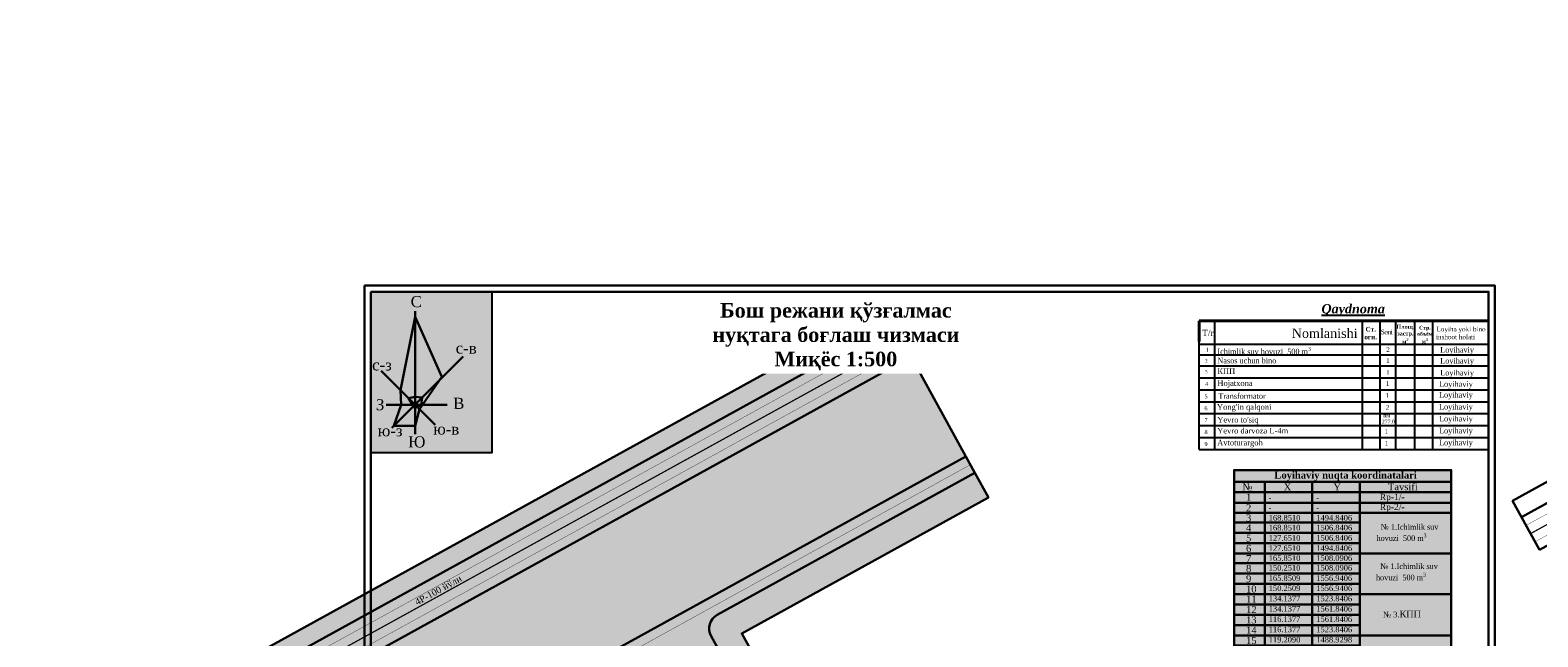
# Model space of a CAD drawing. Extents: x 883 to 364438, y -13 to 4201180.
# Tile 69 of 256: x 362987 to 363471, y 4200986 to 4201180. Entities that reach past the tile are written whole.
import ezdxf

# ---------------------------------------------------------------- set-up
doc = ezdxf.new("R2010")
doc.units = 0
doc.header["$LTSCALE"] = 0.5
doc.header["$MEASUREMENT"] = 0
doc.linetypes.add('STRIH_1', pattern=[3, 2, -1])
doc.layers.add('.', color=7, linetype='Continuous', lineweight=15)
doc.layers.add('A-HATCH-WALL', color=7, linetype='Continuous')
doc.styles.get("Standard").update_dxf_attribs({"font": 'times.ttf'})
doc.styles.add('ValeraTextStyle', font='isocpeur.ttf')
doc.styles.add('СТАНДАРТ', font='times.ttf')

# ---------------------------------------------------------------- blocks, each defined once
blk = doc.blocks.new('A$C95fb799e')
at = {"lineweight": 30}
for points in [[(-1.824935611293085, 4.173972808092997), (-1.824935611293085, 42.09665192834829)], [(-9.006571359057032, 6.068251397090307), (12.99211760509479, 28.06694036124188)], [(-12.29347890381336, 23.71843043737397), (4.387483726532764, 7.037467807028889)], [(-10.75893632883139, 13.249887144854), (8.039093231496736, 13.249887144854)]]:
    blk.add_lwpolyline(points, dxfattribs=at)
at = {"color": 1, "lineweight": 30}
blk.add_lwpolyline([(-8.389146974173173, 6.685675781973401), (-1.824935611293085, 6.685675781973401), (-0.4573285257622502, 11.88228005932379), (6.359928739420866, 21.85886037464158), (-1.824935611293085, 40.35690356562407), (-6.30202677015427, 17.72697830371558), (-6.126808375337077, 13.249887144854)], close=True, dxfattribs=at)
at = {"color": 5, "lineweight": 30}
blk.add_lwpolyline([(-3.819067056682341, 15.244018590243), (-2.649407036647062, 13.249887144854), (-2.278406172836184, 12.61737472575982), (-1.824935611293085, 12.23545270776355), (0.0818999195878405, 13.249887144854), (0.3631596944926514, 15.43798245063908), (-1.824935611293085, 15.70406788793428)], close=True, dxfattribs=at)
at = {"color": 0, "char_height": 3.42144, "width": 3.40737946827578, "attachment_point": 1, "rotation": 359.7332382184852}
for s, insert in [('\\pi0.14978;С', (-3.343915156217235, 46.75027209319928)), ('\\pi-0.96775;с-в', (11.67424325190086, 32.42707686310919)), ('\\pi-0.82479;с-з', (-14.2572829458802, 27.24631819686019)), ('\\pi0.45159;З', (-14.34079281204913, 14.96961602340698)), ('\\pi0.15072;В', (9.762742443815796, 15.40165080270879)), ('\\pi-1.4284;ю-з', (-11.89435555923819, 6.943528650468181)), ('\\pi-1.5714;ю-в', (5.335621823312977, 7.477215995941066)), ('\\pi-0.57063;Ю', (-3.391056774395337, 3.513736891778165))]:
    blk.add_mtext(s, dxfattribs=dict(at, insert=insert))
blk = doc.blocks.new('A$Cc176be7d')
at = {"color": 7, "xscale": 0.3834332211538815, "yscale": 0.3834332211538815, "zscale": 0.3834332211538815}
blk.add_blockref('A$C95fb799e', (-8.406834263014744, -5.899421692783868), dxfattribs=at)
blk = doc.blocks.new('RER')
at = {"layer": '.', "true_color": 0xffffff}
h = blk.add_hatch(color=7, dxfattribs=at)
h.dxf.hatch_style = 1
h.paths.add_polyline_path([(51.72118167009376, 67.74957098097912), (66.03763791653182, 67.74957098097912), (66.03763791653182, 48.70400135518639), (51.72118167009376, 48.70400135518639)])
blk.add_lwpolyline([(51.72118167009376, 67.74957098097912), (66.03763791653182, 67.74957098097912), (66.03763791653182, 48.70400135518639), (51.72118167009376, 48.70400135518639)], close=True)
at = {"color": 5, "lineweight": 30}
blk.add_blockref('A$Cc176be7d', (66.07882857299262, 55.21812127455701), dxfattribs=at)
blk = doc.blocks.new('A$C38bcc154')
at = {"xscale": 0.8250000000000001, "yscale": 0.8250000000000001, "zscale": 0.8250000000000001}
blk.add_blockref('RER', (-54.48105128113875, -55.89339605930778), dxfattribs=at)
blk = doc.blocks.new('teshth')
at = {"layer": 'A-HATCH-WALL', "lineweight": 30, "true_color": 0xffffff}
h = blk.add_hatch(color=7, dxfattribs=at)
h.dxf.hatch_style = 1
h.paths.add_polyline_path([(363320.048967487, 4201278.516000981), (363389.8133023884, 4201278.516000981), (363389.8133023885, 4201195.672238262), (363320.0489674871, 4201195.672238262)])
at = {"color": 18, "lineweight": 30, "true_color": 0x000000}
for points in [[(363320.0489674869, 4201258.327839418), (363320.048967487, 4201278.516000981), (363389.8133023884, 4201278.516000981)], [(363320.0489674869, 4201258.327839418), (363320.048967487, 4201278.516000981), (363389.8133023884, 4201278.516000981)], [(363389.8133023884, 4201278.516000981), (363389.8133023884, 4201238.650818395)], [(363320.048967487, 4201274.728551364), (363389.8133023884, 4201274.728551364)], [(363329.9773086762, 4201274.728551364), (363329.9773086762, 4201195.672238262)], [(363345.1365428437, 4201274.728551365), (363345.1365428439, 4201195.672238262)], [(363360.4168183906, 4201274.728551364), (363360.4168183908, 4201195.672238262)], [(363320.0489674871, 4201271.375028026), (363389.8133023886, 4201271.375028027)], [(363320.048967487, 4201268.000276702), (363389.8133023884, 4201268.000276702)], [(363320.0489674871, 4201264.780681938), (363389.8133023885, 4201264.780681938)], [(363360.4168183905, 4201261.633884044), (363320.048967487, 4201261.633884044)], [(363360.4168183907, 4201258.327839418), (363320.0489674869, 4201258.327839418)], [(363360.4168183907, 4201255.021794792), (363320.048967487, 4201255.021794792)], [(363389.8133023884, 4201251.715750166), (363320.0489674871, 4201251.715750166)], [(363360.4168183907, 4201248.568952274), (363320.0489674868, 4201248.568952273)], [(363360.4168183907, 4201245.262907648), (363320.0489674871, 4201245.262907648)], [(363389.8133023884, 4201238.650818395), (363320.0489674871, 4201238.650818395)], [(363360.4168183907, 4201235.344773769), (363320.0489674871, 4201235.344773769)], [(363360.4168183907, 4201232.038729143), (363320.0489674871, 4201232.038729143)], [(363360.4168183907, 4201228.732684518), (363320.0489674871, 4201228.732684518)], [(363389.8133023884, 4201225.426639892), (363320.0489674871, 4201225.426639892)], [(363360.4168183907, 4201222.120595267), (363320.0489674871, 4201222.120595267)], [(363360.4168183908, 4201218.814550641), (363320.0489674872, 4201218.814550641)], [(363360.4168183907, 4201215.508506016), (363320.0489674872, 4201215.508506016)], [(363360.4168183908, 4201212.20246139), (363320.0489674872, 4201212.20246139)], [(363360.4168183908, 4201208.896416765), (363320.0489674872, 4201208.896416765)], [(363360.4168183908, 4201205.590372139), (363320.0489674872, 4201205.590372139)], [(363389.8133023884, 4201202.284327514), (363320.0489674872, 4201202.284327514)], [(363360.4168183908, 4201198.978282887), (363320.0489674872, 4201198.978282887)], [(363389.8133023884, 4201195.672238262), (363320.0489674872, 4201195.672238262)]]:
    blk.add_lwpolyline(points, dxfattribs=at)
at = {"color": 18, "linetype": 'Continuous', "lineweight": 30, "true_color": 0x000000}
blk.add_lwpolyline([(363320.048967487, 4201238.650818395), (363320.048967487, 4201278.516000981), (363389.8133023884, 4201278.516000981)], dxfattribs=at)
at = {"color": 18, "lineweight": 30, "true_color": 0x000000}
blk.add_lwpolyline([(363320.048967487, 4201278.516000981), (363389.8133023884, 4201278.516000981), (363389.8133023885, 4201195.672238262), (363320.0489674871, 4201195.672238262)], close=True, dxfattribs=at)
at = {"color": 5, "lineweight": 30}
blk.add_lwpolyline([(363360.4168183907, 4201241.956863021), (363320.048967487, 4201241.956863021)], dxfattribs=at)
at = {"color": 18, "lineweight": 30, "true_color": 0x000000, "attachment_point": 1, "style": 'СТАНДАРТ'}
for s, width, gutter_width, insert, char_height in [('{\\fTimes New Roman|b1|i0|c204|p18;Loyihaviy nuqta koordinatalari }', 58.83853888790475, 14.95692454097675, (363333.0140444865, 4201278.025605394), 2.243538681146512), ('№', 58.83853888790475, 14.95692454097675, (363322.7754319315, 4201274.224315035), 2.243538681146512), ('X', 58.83853888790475, 14.95692454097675, (363336.0024106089, 4201274.224315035), 2.243538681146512), ('Y', 58.83853888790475, 14.95692454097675, (363351.9823087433, 4201274.224315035), 2.243538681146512), ('\\PTavsifi', 58.83853888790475, 14.95692454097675, (363369.4776523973, 4201278.01933965), 2.243538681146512), ('  № 1.{\\A1;\\W0.8;\\C0;Ichimlik suv hovuzi  500 m\\H0.7x;\\S3^ ;\\H1.42857x;\\P\\pi10.89733;\\A0;\\P\\pi0;\\fArial|b0|i0|c204|p34;\\P\\fTimes New Roman|b0|i0|c204|p18; \\P  \\P\\pi-5.38449,l7.17932,t7.17932;} ', 21.79465594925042, 11.9655396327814, (363365.8287088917, 4201261.14893815, -0.5389999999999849), 1.79483094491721), ('  № 1.{\\A1;\\W0.8;\\C0;Ichimlik suv hovuzi  500 m\\H0.7x;\\S3^ ;\\H1.42857x;\\P\\pi10.89733;\\A0;\\P\\pi0;\\fArial|b0|i0|c204|p34;\\P\\fTimes New Roman|b0|i0|c204|p18; \\P  \\P\\pi-5.38449,l7.17932,t7.17932;} ', 21.79465594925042, 11.9655396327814, (363365.6494375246, 4201248.517487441, -0.5389999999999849), 1.79483094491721), ('     № 3.{\\A1;\\H1.2x;\\C0;КПП\\P\\A0;\\H0.83333x;\\W0.8;\\P\\fArial|b0|i0|c204|p34;\\P\\fTimes New Roman|b0|i0|c204|p18; \\P  \\P\\pi-5.38449,l7.17932,t7.17932;} ', 32.11968427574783, 11.9655396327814, (363364.5391734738, 4201233.384207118), 1.79483094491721), ("     № 7.{\\A1;\\H1.2x;\\C0;Yevro to'siq\\P\\A0;\\fArial|b0|i0|c204|p34;\\H0.83333x;\\W0.8;\\P\\fTimes New Roman|b0|i0|c204|p18; \\P  \\P\\pi-5.38449,l7.17932,t7.17932;} ", 31.17895538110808, 11.9655396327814, (363361.5386095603, 4201214.567544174, -0.5389999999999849), 1.79483094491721), ('№ 2.{\\A1;\\W0.8;\\C0;Nasos uchun bino\\P\\pi15.58948;\\A0;\\P\\pi0;\\fArial|b0|i0|c204|p34;\\P\\fTimes New Roman|b0|i0|c204|p18; \\P  \\P\\pi-5.38449,l7.17932,t7.17932;} ', 31.17895538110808, 11.9655396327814, (363364.372096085, 4201200.433310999, -0.5389999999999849), 1.79483094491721)]:
    blk.add_mtext_dynamic_manual_height_columns(s, width=width, gutter_width=gutter_width, heights=[0], dxfattribs=dict(at, insert=insert, char_height=char_height))
at = {"color": 6, "lineweight": 30, "char_height": 2.243538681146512, "attachment_point": 1, "style": 'СТАНДАРТ'}
for s, heights, insert in [('2', [0], (363323.9069234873, 4201267.475892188)), ('1', [0], (363323.9069234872, 4201270.945134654)), ('3', [0], (363323.9069234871, 4201264.256297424)), ('4', [0], (363323.9069234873, 4201261.109499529)), ('5', [2.327406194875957], (363323.9069234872, 4201257.803454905)), ('6', [2.327406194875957], (363323.9069234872, 4201254.497410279)), ('8', [0], (363323.9069234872, 4201248.044567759)), ('7', [0], (363323.9069234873, 4201251.191365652)), ('9', [2.327406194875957], (363323.9069234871, 4201244.738523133)), ('10', [2.327406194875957], (363323.9069234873, 4201241.432478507)), ('11', [2.327406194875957], (363323.9069234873, 4201238.126433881)), ('12', [2.327406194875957], (363323.9069234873, 4201234.820389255)), ('13', [2.327406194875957], (363323.9069234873, 4201231.51434463)), ('14', [2.327406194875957], (363323.9069234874, 4201228.208300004)), ('15', [2.327406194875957], (363323.9069234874, 4201224.902255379)), ('16', [2.327406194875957], (363323.9069234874, 4201221.596210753)), ('17', [2.327406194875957], (363323.9069234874, 4201218.290166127)), ('18', [2.327406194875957], (363323.9069234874, 4201214.984121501)), ('19', [2.327406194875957], (363323.9069234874, 4201211.678076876)), ('20', [2.327406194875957], (363323.9069234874, 4201208.37203225)), ('21', [2.327406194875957], (363323.9069234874, 4201205.065987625)), ('22', [2.327406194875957], (363323.9069234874, 4201201.759942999)), ('23', [2.327406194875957], (363323.9069234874, 4201198.453898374))]:
    blk.add_mtext_dynamic_manual_height_columns(s, width=58.83853888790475, gutter_width=14.95692454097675, heights=heights, dxfattribs=dict(at, insert=insert))
at = {"color": 5, "lineweight": 30, "char_height": 1.79483094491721, "attachment_point": 1, "style": 'СТАНДАРТ'}
for s, insert in [('-', (363331.1658458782, 4201270.549423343)), ('-', (363346.4461214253, 4201270.549423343)), ('-', (363331.1658458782, 4201267.329828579)), ('-', (363346.4461214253, 4201267.329828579)), ('165.8510', (363331.1999181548, 4201251.161875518)), ('150.2510', (363331.1999181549, 4201248.015077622)), ('1508.0906', (363346.480193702, 4201251.161875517)), ('1508.0906', (363346.480193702, 4201248.015077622)), ('165.8509', (363331.1999181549, 4201244.709032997)), ('1556.9406', (363346.4801937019, 4201244.709032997)), ('\\pt12.56382;150.2509', (363331.1999181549, 4201241.467711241)), ('1556.9406', (363346.480193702, 4201241.467711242)), ('\\pt12.56382;119.2090', (363331.199918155, 4201224.937488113)), ('1488.9298', (363346.480193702, 4201224.937488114)), ('\\pt12.56382;119.2089', (363331.199918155, 4201221.631443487)), ('1494.9298', (363346.480193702, 4201221.631443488)), ('\\pt12.56382;122.4595', (363331.1999181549, 4201218.325398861)), ('\\pt12.56382;132.6915', (363331.1999181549, 4201215.019354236)), ('1518.8357', (363346.480193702, 4201218.325398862)), ('1518.8357', (363346.480193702, 4201215.019354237)), ('\\pt12.56382;178.4510', (363331.1999181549, 4201211.71330961)), ('1563.0306', (363346.480193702, 4201211.713309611)), ('\\pt12.56382;172.4893', (363331.199918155, 4201208.407264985)), ('\\pt12.56382;179.0510', (363331.199918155, 4201205.101220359)), ('1563.1053', (363346.480193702, 4201208.407264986)), ('1567.2663', (363346.480193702, 4201205.10122036))]:
    blk.add_mtext_dynamic_manual_height_columns(s, width=58.83853888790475, gutter_width=14.95692454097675, heights=[0], dxfattribs=dict(at, insert=insert))
at = {"color": 244, "lineweight": 30, "true_color": 0x991b1e, "char_height": 2.019184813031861, "attachment_point": 1, "style": 'СТАНДАРТ'}
for s, insert in [('Rp-1/-', (363366.8885238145, 4201270.892548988)), ('Rp-2/-', (363366.8885238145, 4201267.672954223))]:
    blk.add_mtext_dynamic_manual_height_columns(s, width=52.95468499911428, gutter_width=13.46123208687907, heights=[0], dxfattribs=dict(at, insert=insert))
at = {"color": 1, "lineweight": 30, "char_height": 1.79483094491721, "attachment_point": 1, "style": 'СТАНДАРТ'}
for s, insert in [('168.8510', (363331.1999181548, 4201264.067560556)), ('1494.8406', (363346.4801937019, 4201264.067560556)), ('168.8510', (363331.1999181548, 4201260.920762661)), ('127.6510', (363331.1999181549, 4201257.614718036)), ('1506.8406', (363346.4801937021, 4201260.920762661)), ('1506.8406', (363346.4801937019, 4201257.614718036)), ('\\pt12.56382;127.6510', (363331.1999181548, 4201254.373396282)), ('1494.8406', (363346.4801937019, 4201254.373396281)), ('\\pt12.56382;134.1377', (363331.1999181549, 4201238.161666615)), ('1523.8406', (363346.480193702, 4201238.161666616)), ('\\pt12.56382;134.1377', (363331.1999181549, 4201234.85562199)), ('1561.8406', (363346.480193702, 4201234.855621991)), ('\\pt12.56382;116.1377', (363331.1999181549, 4201231.549577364)), ('\\pt12.56382;116.1377', (363331.1999181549, 4201228.243532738)), ('1561.8406', (363346.480193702, 4201231.549577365)), ('1523.8406', (363346.480193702, 4201228.24353274)), ('\\pt12.56382;115.4263', (363331.1999181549, 4201201.795175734)), ('1562.0333', (363346.480193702, 4201201.795175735)), ('\\pt12.56382;115.6330', (363331.1999181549, 4201198.489131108)), ('1487.4441', (363346.480193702, 4201198.489131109))]:
    blk.add_mtext_dynamic_manual_height_columns(s, width=58.83853888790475, gutter_width=14.95692454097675, heights=[0], dxfattribs=dict(at, insert=insert))

msp = doc.modelspace()

# ---------------------------------------------------------------- hatches: boundary and pattern name
at = {"layer": '.', "linetype": 'Continuous', "lineweight": 30, "true_color": 0xafd9aa}
h = msp.add_hatch(color=9, dxfattribs=at)
h.dxf.hatch_style = 1
edge = h.paths.add_edge_path()
edge.add_line((363185.4322716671, 4200859.589050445), (363241.1117665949, 4200890.277434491))
edge.add_line((363241.1117665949, 4200890.277434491), (363242.1628848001, 4200890.856770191))
edge.add_line((363242.1628848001, 4200890.856770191), (363267.9150579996, 4200844.114895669))
edge.add_line((363267.9150579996, 4200844.114895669), (363269.9113979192, 4200845.214515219))
edge.add_line((363269.9113979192, 4200845.214515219), (363261.1210005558, 4200861.166083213))
edge.add_line((363261.1210005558, 4200861.166083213), (363265.9605272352, 4200863.832991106))
edge.add_line((363265.9605272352, 4200863.832991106), (363228.4077441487, 4200931.978462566))
edge.add_arc((363221.1646951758, 4200926.931283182), 8.828124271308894, 34.86997048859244, 121.2213513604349)
edge.add_line((363216.5886746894, 4200934.480840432), (363213.5188398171, 4200932.789152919))
edge.add_line((363213.5188398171, 4200932.789152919), (363215.328727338, 4200929.504825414))
edge.add_line((363215.328727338, 4200929.504825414), (363206.2201923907, 4200924.485404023))
edge.add_line((363206.2201923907, 4200924.485404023), (363215.1972344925, 4200908.195139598))
edge.add_line((363215.1972344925, 4200908.195139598), (363173.8584989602, 4200885.414688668))
edge.add_line((363173.8584989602, 4200885.414688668), (363164.881456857, 4200901.704953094))
edge.add_line((363164.881456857, 4200901.704953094), (363155.7729219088, 4200896.685531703))
edge.add_line((363155.7729219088, 4200896.685531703), (363153.9630343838, 4200899.969859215))
edge.add_line((363153.9630343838, 4200899.969859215), (363142.3955341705, 4200893.595380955))
edge.add_arc((363146.3338168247, 4200885.694386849), 8.828124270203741, 116.4941470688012, 202.8455280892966)
edge.add_line((363138.1982153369, 4200882.266885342), (363258.399112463, 4200664.143323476))
edge.add_arc((363262.7782158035, 4200666.556506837), 4.999999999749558, 208.8577492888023, 298.8577492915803)
edge.add_line((363265.191399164, 4200662.177403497), (363346.6427213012, 4200707.062613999))
edge.add_arc((363344.2295379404, 4200711.441717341), 5.000000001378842, 298.857749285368, 388.8577492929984)
edge.add_line((363348.6086412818, 4200713.854900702), (363279.1029979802, 4200839.983896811))
edge.add_arc((363276.4755359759, 4200838.535986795), 2.999999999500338, 28.85774927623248, 118.8577493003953)
edge.add_line((363275.0276259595, 4200841.163448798), (363270.8236867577, 4200838.846792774))
edge.add_line((363270.8236867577, 4200838.846792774), (363281.674529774, 4200819.15621987))
edge.add_line((363281.674529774, 4200819.15621987), (363280.6151059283, 4200818.592369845))
edge.add_line((363280.6151059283, 4200818.592369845), (363325.4025409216, 4200737.318476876))
edge.add_line((363325.4025409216, 4200737.318476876), (363338.795708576, 4200713.014453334))
edge.add_line((363338.795708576, 4200713.014453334), (363264.3509517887, 4200671.990336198))
edge.add_line((363264.3509517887, 4200671.990336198), (363206.5563969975, 4200776.867707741))
edge.add_line((363206.5563969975, 4200776.867707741), (363225.3245378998, 4200787.210228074))
edge.add_line((363225.3245378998, 4200787.210228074), (363185.4322716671, 4200859.589050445))
edge = h.paths.add_edge_path()
edge.add_line((363020.4157723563, 4200879.245021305), (363016.0720423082, 4200887.127407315))
edge.add_line((363016.0720423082, 4200887.127407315), (363098.061784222, 4200932.309323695))
edge.add_arc((363100.4749675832, 4200927.930220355), 4.999999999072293, 28.857749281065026, 118.85774930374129, ccw=False)
edge.add_line((363104.8540709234, 4200930.343403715), (363253.1441884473, 4200661.247503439))
edge.add_arc((363248.7650851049, 4200658.834320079), 5.00000000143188, -61.14225069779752, 28.857749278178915, ccw=False)
edge.add_line((363251.1782684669, 4200654.455216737), (363169.1885265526, 4200609.273300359))
edge.add_line((363169.1885265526, 4200609.273300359), (363164.8447965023, 4200617.155686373))
edge.add_line((363164.8447965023, 4200617.155686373), (363243.3312557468, 4200660.407056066))
edge.add_line((363243.3312557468, 4200660.407056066), (363098.9022316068, 4200922.496391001))
edge.add_line((363098.9022316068, 4200922.496391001), (363020.4157723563, 4200879.245021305))
edge = h.paths.add_edge_path()
edge.add_line((363439.0926377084, 4200768.284873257), (363443.4363677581, 4200760.402487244))
edge.add_line((363443.4363677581, 4200760.402487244), (363360.6558517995, 4200714.784800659))
edge.add_arc((363358.242668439, 4200719.163904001), 5.00000000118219, 208.8577492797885, 298.85774928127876, ccw=False)
edge.add_line((363353.8635650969, 4200716.750720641), (363205.5734477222, 4200985.846620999))
edge.add_arc((363209.9525510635, 4200988.259804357), 4.9999999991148, 118.8577492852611, 208.8577492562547, ccw=False)
edge.add_line((363207.5393677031, 4200992.638907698), (363290.3198835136, 4201038.256594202))
edge.add_line((363290.3198835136, 4201038.256594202), (363294.6636135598, 4201030.374208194))
edge.add_line((363294.6636135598, 4201030.374208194), (363215.3863804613, 4200986.6870684))
edge.add_line((363215.3863804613, 4200986.6870684), (363359.8154046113, 4200724.597733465))
edge.add_line((363359.8154046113, 4200724.597733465), (363439.0926377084, 4200768.284873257))
h.paths.add_polyline_path([(362989.7683436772, 4200934.859633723), (362986.8725236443, 4200940.114557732), (363261.1203648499, 4201091.243744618), (363264.0161848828, 4201085.98882061)])
h.paths.add_polyline_path([(363013.1762222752, 4200892.382331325), (362995.5599837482, 4200924.349785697), (363269.8078249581, 4201075.478972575), (363287.4240634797, 4201043.51151821)])
edge = h.paths.add_edge_path()
edge.add_line((363350.3789887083, 4200691.994757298), (363386.5413104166, 4200626.372498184))
edge.add_line((363386.5413104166, 4200626.372498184), (363394.4236964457, 4200630.716228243))
edge.add_line((363394.4236964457, 4200630.716228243), (363356.3308280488, 4200699.841770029))
edge.add_arc((363351.9517247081, 4200697.428586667), 5.000000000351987, 28.85774929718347, 118.8577492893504)
edge.add_line((363349.5385413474, 4200701.807690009), (363172.0843465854, 4200604.01837635))
edge.add_line((363172.0843465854, 4200604.01837635), (363176.4280766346, 4200596.135990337))
edge.add_line((363176.4280766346, 4200596.135990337), (363350.3789887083, 4200691.994757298))
edge = h.paths.add_edge_path()
edge.add_line((363450.6759178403, 4200747.265177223), (363446.3321877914, 4200755.147563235))
edge.add_line((363446.3321877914, 4200755.147563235), (363363.5516718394, 4200709.529876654))
edge.add_arc((363365.9648552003, 4200705.150773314), 4.999999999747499, 118.8577492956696, 208.8577492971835)
edge.add_line((363361.5857518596, 4200702.737589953), (363399.6786202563, 4200633.612048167))
edge.add_line((363399.6786202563, 4200633.612048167), (363407.5610064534, 4200637.955778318))
edge.add_line((363407.5610064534, 4200637.955778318), (363371.3986847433, 4200703.578037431))
edge.add_line((363371.3986847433, 4200703.578037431), (363450.6759178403, 4200747.265177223))
edge = h.paths.add_edge_path(flags=17)
edge.add_arc((363195.9394204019, 4200980.537617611), 4.999999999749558, 28.85774928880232, 118.8577492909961)
edge.add_line((363193.5262370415, 4200984.916720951), (363112.0749148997, 4200940.031510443))
edge.add_arc((363114.4880982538, 4200935.652407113), 4.999999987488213, 118.8577492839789, 208.8577492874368)
edge.add_line((363110.1089949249, 4200933.23922376), (363126.5997966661, 4200903.314052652))
edge.add_line((363126.5997966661, 4200903.314052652), (363126.5997970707, 4200903.314051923))
edge.add_arc((363135.745889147, 4200910.87315022), 11.86553695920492, 219.5731851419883, 295.2169855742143)
edge.add_line((363140.8011716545, 4200900.138389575), (363150.825896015, 4200905.662693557))
edge.add_line((363150.825896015, 4200905.662693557), (363149.0160084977, 4200908.947021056))
edge.add_line((363149.0160084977, 4200908.947021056), (363158.1245434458, 4200913.966442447))
edge.add_line((363158.1245434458, 4200913.966442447), (363146.2516813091, 4200935.511630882))
edge.add_line((363146.2516813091, 4200935.511630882), (363159.8126135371, 4200942.984625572))
edge.add_line((363159.8126135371, 4200942.984625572), (363154.4508517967, 4200952.772168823))
edge.add_line((363154.4508517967, 4200952.772168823), (363175.75878746, 4200964.444972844))
edge.add_line((363175.75878746, 4200964.444972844), (363181.0913820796, 4200954.710672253))
edge.add_line((363181.0913820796, 4200954.710672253), (363187.5904168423, 4200958.29208181))
edge.add_line((363187.5904168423, 4200958.29208181), (363199.4632789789, 4200936.746893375))
edge.add_line((363199.4632789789, 4200936.746893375), (363208.5718139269, 4200941.766314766))
edge.add_line((363208.5718139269, 4200941.766314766), (363210.3817014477, 4200938.481987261))
edge.add_line((363210.3817014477, 4200938.481987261), (363211.9087604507, 4200939.323500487))
edge.add_arc((363205.5336718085, 4200949.330958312), 11.86553695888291, 302.4985130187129, 378.1423133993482)
edge.add_line((363216.8093258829, 4200953.02562914), (363200.3185237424, 4200982.950800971))
at = {"layer": '.', "linetype": 'Continuous', "lineweight": 30, "true_color": 0x636466}
h = msp.add_hatch(color=251, dxfattribs=at)
h.dxf.hatch_style = 1
edge = h.paths.add_edge_path()
edge.add_line((363207.5393677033, 4200992.638907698), (363290.3198835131, 4201038.256594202))
edge.add_line((363290.3198835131, 4201038.256594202), (363287.4240634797, 4201043.51151821))
edge.add_line((363287.4240634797, 4201043.51151821), (363013.1762222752, 4200892.382331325))
edge.add_line((363013.1762222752, 4200892.382331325), (363016.0720423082, 4200887.127407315))
edge.add_line((363016.0720423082, 4200887.127407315), (363098.0617842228, 4200932.309323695))
edge.add_arc((363100.4749675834, 4200927.930220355), 4.999999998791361, 28.85774929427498, 118.85774929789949, ccw=False)
edge.add_line((363104.8540709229, 4200930.343403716), (363253.144188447, 4200661.247503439))
edge.add_arc((363248.7650851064, 4200658.834320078), 5.000000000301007, -61.14225070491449, 28.85774929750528, ccw=False)
edge.add_line((363251.1782684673, 4200654.455216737), (363169.1885265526, 4200609.273300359))
edge.add_line((363169.1885265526, 4200609.273300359), (363172.0843465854, 4200604.01837635))
edge.add_line((363172.0843465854, 4200604.01837635), (363349.5385413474, 4200701.807690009))
edge.add_arc((363351.9517247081, 4200697.428586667), 5.000000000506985, 28.857749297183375, 118.8577492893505, ccw=False)
edge.add_line((363356.3308280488, 4200699.841770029), (363394.4236964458, 4200630.716228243))
edge.add_line((363394.4236964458, 4200630.716228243), (363399.6786202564, 4200633.612048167))
edge.add_line((363399.6786202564, 4200633.612048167), (363361.5857518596, 4200702.737589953))
edge.add_arc((363365.9648552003, 4200705.150773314), 5.000000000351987, 118.8577492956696, 208.8577492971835, ccw=False)
edge.add_line((363363.5516718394, 4200709.529876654), (363446.3321877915, 4200755.147563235))
edge.add_line((363446.3321877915, 4200755.147563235), (363443.4363677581, 4200760.402487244))
edge.add_line((363443.4363677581, 4200760.402487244), (363360.6558517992, 4200714.784800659))
edge.add_arc((363358.2426684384, 4200719.163903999), 4.999999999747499, 208.857749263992, 298.8577492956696, ccw=False)
edge.add_line((363353.8635650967, 4200716.750720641), (363205.573447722, 4200985.846620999))
edge.add_arc((363209.9525510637, 4200988.259804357), 4.999999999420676, 118.8577492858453, 208.8577492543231, ccw=False)
h.paths.add_polyline_path([(362995.5599837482, 4200924.349785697), (362989.7683436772, 4200934.859633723), (363264.0161848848, 4201085.988820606), (363269.8078249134, 4201075.478972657)])

# ---------------------------------------------------------------- linework, layer by layer
at = {"lineweight": 40}
msp.add_line((363362.3931191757, 4201080.49904853), (363362.3938723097, 4201087.124595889), dxfattribs=at)
for p, q in [((363362.3935935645, 4201068.789074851), (363362.3935935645, 4201087.124595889)), ((363362.3935935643, 4201045.775948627), (363362.3935935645, 4201087.124595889)), ((363367.3935935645, 4201079.624595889), (363367.3935935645, 4201087.124595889)), ((363367.3935935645, 4201083.124595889), (363367.3935935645, 4201086.741128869)), ((363414.758059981, 4201045.775948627), (363414.758059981, 4201087.124595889)), ((363420.4687879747, 4201079.624595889), (363420.4687879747, 4201087.124595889)), ((363420.4687879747, 4201079.624595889), (363420.4687879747, 4201087.124595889)), ((363425.4687879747, 4201079.624595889), (363425.4687879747, 4201087.124595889)), ((363425.4687879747, 4201079.624595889), (363425.4687879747, 4201087.124595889)), ((363425.4687879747, 4201079.624595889), (363425.4687879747, 4201087.124595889)), ((363425.4687879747, 4201079.624595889), (363425.4687879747, 4201087.124595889)), ((363425.5163987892, 4201079.624595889), (363425.5163987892, 4201087.124595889)), ((363431.6257076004, 4201079.624595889), (363431.6257076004, 4201087.124595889)), ((363437.441204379, 4201079.624595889), (363437.441204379, 4201087.124595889)), ((363437.441204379, 4201079.624595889), (363437.441204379, 4201087.124595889)), ((363437.441204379, 4201079.624595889), (363437.441204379, 4201087.124595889)), ((363437.441204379, 4201079.624595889), (363437.441204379, 4201087.124595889)), ((363437.441204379, 4201079.624595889), (363437.441204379, 4201087.124595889)), ((363437.441204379, 4201079.624595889), (363437.441204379, 4201087.124595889)), ((363437.441204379, 4201079.624595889), (363437.441204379, 4201087.124595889)), ((363437.441204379, 4201079.624595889), (363437.441204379, 4201087.124595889)), ((363362.3935935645, 4201079.624595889), (363455.3292518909, 4201079.624595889)), ((363362.3935935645, 4201079.624595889), (363455.3292518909, 4201079.624595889)), ((363362.3935935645, 4201079.624595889), (363455.3292518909, 4201079.624595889)), ((363362.3935935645, 4201079.624595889), (363455.3292518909, 4201079.624595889)), ((363367.3935935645, 4201061.118032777), (363367.3935935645, 4201079.624595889)), ((363367.3935935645, 4201045.775948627), (363367.3935935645, 4201079.624595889)), ((363420.4687879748, 4201045.775948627), (363420.4687879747, 4201079.624595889)), ((363420.4687879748, 4201045.775948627), (363420.4687879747, 4201079.624595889)), ((363425.4687879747, 4201068.789074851), (363425.4687879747, 4201079.624595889)), ((363425.4687879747, 4201045.775948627), (363425.4687879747, 4201079.624595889)), ((363425.4687879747, 4201068.789074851), (363425.4687879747, 4201079.624595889)), ((363425.4687879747, 4201045.775948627), (363425.4687879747, 4201079.624595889)), ((363425.5163987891, 4201045.775948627), (363425.5163987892, 4201079.624595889)), ((363431.6257076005, 4201045.775948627), (363431.6257076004, 4201079.624595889)), ((363437.441204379, 4201068.789074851), (363437.441204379, 4201079.624595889)), ((363437.441204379, 4201061.118032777), (363437.441204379, 4201079.624595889)), ((363437.441204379, 4201068.789074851), (363437.441204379, 4201079.624595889)), ((363437.441204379, 4201061.118032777), (363437.441204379, 4201079.624595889)), ((363437.441204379, 4201068.789074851), (363437.441204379, 4201079.624595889)), ((363437.441204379, 4201061.118032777), (363437.441204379, 4201079.624595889)), ((363437.441204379, 4201068.789074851), (363437.441204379, 4201079.624595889)), ((363437.441204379, 4201045.775948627), (363437.441204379, 4201079.624595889)), ((363362.3935935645, 4201076.124595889), (363455.3292518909, 4201076.124595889)), ((363362.3935935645, 4201076.124595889), (363455.3292518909, 4201076.124595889)), ((363362.3935935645, 4201072.624595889), (363455.3292518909, 4201072.624595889)), ((363362.3935935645, 4201072.624595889), (363455.3292518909, 4201072.624595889)), ((363362.3935935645, 4201068.789074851), (363455.3371384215, 4201068.789074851)), ((363362.3935935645, 4201068.789074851), (363455.3371384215, 4201068.789074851)), ((363362.3935935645, 4201064.953553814), (363455.3371384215, 4201064.953553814)), ((363362.3935935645, 4201064.953553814), (363455.4708084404, 4201064.953553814)), ((363362.3935935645, 4201064.953553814), (363455.3371384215, 4201064.953553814)), ((363362.3935935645, 4201064.953553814), (363455.4708084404, 4201064.953553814)), ((363362.3935935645, 4201061.118032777), (363455.3371384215, 4201061.118032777)), ((363362.3935935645, 4201061.118032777), (363455.3371384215, 4201061.118032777)), ((363362.3935935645, 4201057.28251174), (363455.3371384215, 4201057.28251174)), ((363362.3935935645, 4201057.28251174), (363455.4708084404, 4201057.28251174)), ((363362.3935935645, 4201057.28251174), (363455.3371384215, 4201057.28251174)), ((363362.3935935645, 4201057.28251174), (363455.4708084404, 4201057.28251174)), ((363362.3935935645, 4201053.446990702), (363455.3371384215, 4201053.446990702)), ((363362.3935935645, 4201053.446990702), (363455.3371384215, 4201053.446990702)), ((363362.3935935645, 4201049.611469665), (363455.3371384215, 4201049.611469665)), ((363362.3935935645, 4201045.775948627), (363455.3371384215, 4201045.775948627))]:
    msp.add_line(p, q)
at = {"ltscale": 0.1490711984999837, "const_width": 0.1}
for points in [[(363463.0150066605, 4201029.257512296), (363737.2628478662, 4201180.386699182)], [(363465.9108266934, 4201024.002588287), (363740.1586678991, 4201175.131775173)], [(362986.8725236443, 4200940.114557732), (363261.1203648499, 4201091.243744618)], [(362989.7683436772, 4200934.859633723), (363264.0161848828, 4201085.98882061)], [(362995.5599837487, 4200924.349785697), (363269.8078249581, 4201075.478972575)], [(363013.1762222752, 4200892.382331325), (363287.4240634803, 4201043.51151821)], [(363215.3863804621, 4200986.687068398), (363359.8154046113, 4200724.597733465)]]:
    msp.add_lwpolyline(points, dxfattribs=at)
at = {"color": 5, "linetype": 'Continuous', "lineweight": 30}
for points in [[(363465.9108266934, 4201024.002588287), (363463.0150066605, 4201029.257512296), (363737.2628478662, 4201180.386699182), (363740.1586678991, 4201175.131775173)], [(363471.7024667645, 4201013.49274026), (363465.9108266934, 4201024.002588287), (363740.158667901, 4201175.13177517), (363745.9503079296, 4201164.62192722)], [(362989.7683436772, 4200934.859633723), (362986.8725236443, 4200940.114557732), (363261.1203648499, 4201091.243744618), (363264.0161848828, 4201085.98882061)], [(362995.5599837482, 4200924.349785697), (362989.7683436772, 4200934.859633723), (363264.0161848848, 4201085.988820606), (363269.8078249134, 4201075.478972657)], [(363013.1762222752, 4200892.382331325), (362995.5599837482, 4200924.349785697), (363269.8078249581, 4201075.478972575), (363287.4240634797, 4201043.51151821)]]:
    msp.add_lwpolyline(points, close=True, dxfattribs=at)
at = {"ltscale": 0.1490711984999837}
for points in [[(363740.1586678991, 4201175.131775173), (363465.9108266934, 4201024.002588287)], [(363264.0161848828, 4201085.98882061), (362989.7683436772, 4200934.859633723)], [(362995.5599837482, 4200924.349785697), (363269.8078249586, 4201075.478972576)]]:
    msp.add_lwpolyline(points, dxfattribs=at)
at = {"color": 7, "linetype": 'STRIH_1', "ltscale": 2, "true_color": 0xffffff, "const_width": 0.1}
for points in [[(363467.3587367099, 4201021.375126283), (363741.6065779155, 4201172.504313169)], [(363470.2545567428, 4201016.120202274), (363744.5023979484, 4201167.24938916)], [(362991.2162536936, 4200932.232171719), (363265.4640948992, 4201083.361358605)], [(362994.1120737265, 4200926.97724771), (363268.3599149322, 4201078.106434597)], [(363014.6241322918, 4200889.75486932), (363288.8719734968, 4201040.884056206)]]:
    msp.add_lwpolyline(points, dxfattribs=at)
at = {"color": 7, "ltscale": 0.1490711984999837, "true_color": 0xffffff, "const_width": 0.4}
for points in [[(363468.8066467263, 4201018.747664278), (363743.0544879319, 4201169.876851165)], [(362992.66416371, 4200929.604709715), (363266.9120049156, 4201080.733896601)]]:
    msp.add_lwpolyline(points, dxfattribs=at)
at = {"color": 18, "linetype": 'Continuous', "lineweight": 30, "true_color": 0x000000}
for points in [[(363094.2196279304, 4201098.428690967), (363457.3292518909, 4201098.428690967), (363457.3292518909, 4200769.588381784), (363094.2196279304, 4200769.588381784)], [(363096.2196279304, 4201096.428690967), (363455.3292518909, 4201096.428690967), (363455.3292518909, 4200771.588381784), (363096.2196279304, 4200771.588381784)]]:
    msp.add_lwpolyline(points, close=True, dxfattribs=at)
at = {"lineweight": 40}
msp.add_lwpolyline([(363362.3935935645, 4201087.124595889), (363455.3292518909, 4201087.124595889)], dxfattribs=at)
msp.add_lwpolyline([(363362.3935935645, 4201087.124595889), (363455.3292518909, 4201087.124595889)], dxfattribs=at)
at = {"ltscale": 0.1490711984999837, "const_width": 0.1}
for points in [[(363187.0262814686, 4201029.860719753, -5.867068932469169e-05), (363187.0273091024, 4201029.861286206), (363269.8078249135, 4201075.478972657)], [(363290.3198835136, 4201038.256594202), (363207.5393677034, 4200992.638907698, 0.414213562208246), (363205.5734477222, 4200985.846620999), (363210.3430039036, 4200977.191506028)]]:
    msp.add_lwpolyline(points, format="xyb", dxfattribs=at)
at = {"color": 5, "linetype": 'Continuous', "lineweight": 30}
for points in [[(363207.5393677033, 4200992.638907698), (363290.3198835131, 4201038.256594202), (363287.4240634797, 4201043.51151821), (363013.1762222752, 4200892.382331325), (363016.0720423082, 4200887.127407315), (363098.0617842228, 4200932.309323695, -0.4142135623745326), (363104.8540709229, 4200930.343403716), (363253.144188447, 4200661.247503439, -0.4142135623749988), (363251.1782684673, 4200654.455216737), (363169.1885265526, 4200609.273300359), (363172.0843465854, 4200604.01837635), (363349.5385413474, 4200701.807690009, -0.414213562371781), (363356.3308280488, 4200699.841770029), (363394.4236964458, 4200630.716228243), (363399.6786202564, 4200633.612048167), (363361.5857518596, 4200702.737589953, -0.414213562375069), (363363.5516718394, 4200709.529876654), (363446.3321877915, 4200755.147563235), (363443.4363677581, 4200760.402487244), (363360.6558517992, 4200714.784800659, -0.4142135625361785), (363353.8635650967, 4200716.750720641), (363205.573447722, 4200985.846620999, -0.4142135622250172)], [(363439.0926377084, 4200768.284873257), (363443.4363677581, 4200760.402487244), (363360.6558517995, 4200714.784800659, -0.4142135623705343), (363353.8635650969, 4200716.750720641), (363205.5734477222, 4200985.846620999, -0.4142135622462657), (363207.5393677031, 4200992.638907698), (363290.3198835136, 4201038.256594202), (363294.6636135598, 4201030.374208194), (363215.3863804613, 4200986.6870684), (363359.8154046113, 4200724.597733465)]]:
    msp.add_lwpolyline(points, format="xyb", close=True, dxfattribs=at)
msp.add_lwpolyline([(363287.4240634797, 4201043.51151821), (363290.3198835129, 4201038.256594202)], dxfattribs=at)

# ---------------------------------------------------------------- block references
at = {"color": 5, "linetype": 'Continuous', "lineweight": 30, "xscale": 3.293862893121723, "yscale": 3.293862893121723, "zscale": 3.293862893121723}
msp.add_blockref('A$C38bcc154', (363135.1236942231, 4201096.428690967), dxfattribs=at)
at = {"color": 18, "linetype": 'Continuous', "lineweight": 30, "true_color": 0x000000}
msp.add_blockref('teshth', (53.48911337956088, -239.3568983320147), dxfattribs=at)

# ---------------------------------------------------------------- texts
at = {"layer": '.', "color": 0, "char_height": 1.499999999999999, "width": 55.2409928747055, "attachment_point": 1}
for s, insert in [('\\A1;{\\H1.2x;КПП}', (363368.1873826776, 4201071.83277345)), ('\\A1;{\\H1.2x;Hojatxona}', (363368.1873826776, 4201067.997252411)), ("\\A1;{\\H1.2x;Yong'in qalqoni}", (363368.0750517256, 4201060.326210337)), ("\\A1;{\\H1.2x;Yevro to'siq}", (363368.1594756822, 4201056.231999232)), ('\\A1;{\\H1.2x;Yevro darvoza L-4m}', (363368.1330903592, 4201052.706113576)), ('\\A1;{\\H1.2x;Avtoturargoh}', (363368.1330903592, 4201048.870592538))]:
    msp.add_mtext(s, dxfattribs=dict(at, insert=insert))
at = {"color": 0}
for s, insert, char_height, width, attachment_point in [('{\\fTimes New Roman|b1|i1|c204|p18;\\LQaydnoma}', (363411.8173719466, 4201090.476333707), 3, 92.05605990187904, 5), ('T/r', (363365.1382739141, 4201083.180619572, -317.353987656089), 2, 92.05605990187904, 5), ('Nomlanishi', (363402.6615088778, 4201083.06718119, -317.353987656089), 3, 92.05605990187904, 5), ('{\\fTimes New Roman|b1|i0|c204|p18;Ст.\\Pогн.}', (363417.4584057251, 4201085.146924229), 1.5, 4.923863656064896, 2), ('{\\H1.2x;\\T0.9;Soni}', (363420.6842158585, 4201084.269052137), 1.25, 4.755848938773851, 1), ('\\A1;{\\fTimes New Roman|b1|i0|c204|p18;Площ.\\Pзастр.\\Pм\\H0.7x;\\S2^ ;}', (363428.587233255, 4201085.836545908), 1.3, 7.234216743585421, 2), ('\\A1;{\\fTimes New Roman|b1|i0|c204|p18;Стр.\\Pобъём\\Pм\\H0.7x;\\S3^ ;}', (363434.8538619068, 4201085.484281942), 1.2, 4.111164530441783, 2), ('\\pi0.15156;{\\H1.2x;Loyiha yoki bino inshoot holati}', (363438.4288880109, 4201085.169908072), 1.25, 16.23426050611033, 1), ('1', (363364.4700297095, 4201078.46843736), 1.3, 2.504631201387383, 1), ('\\A1;{\\W0.8;Ichimlik suv hovuzi  500 m\\H0.7x;\\S3^ ;}', (363368.2019979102, 4201078.719216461), 1.8, 53.89022838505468, 1), ('{\\H1.2x;2}', (363422.4208045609, 4201078.582028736), 1.25, 4.120101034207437, 1), ('{\\W0.8;Loyihaviy}', (363439.7778577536, 4201078.664358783), 1.8, 53.89022838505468, 1), ('2 ', (363364.2099951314, 4201074.806648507), 1.1, 2.504631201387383, 1), ('\\A1;{\\W0.8;Nasos uchun bino}', (363368.2019979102, 4201075.219216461), 1.8, 53.89022838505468, 1), ('{\\H1.2x;1}', (363422.4208045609, 4201075.082028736), 1.25, 4.120101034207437, 1), ('{\\W0.8;Loyihaviy}', (363439.7778577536, 4201075.164358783), 1.8, 53.89022838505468, 1), ('3 ', (363364.2099951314, 4201071.306648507), 1.1, 2.504631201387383, 1), ('{\\H1.2x;1}', (363422.4208045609, 4201071.246507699), 1.25, 4.120101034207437, 1), ('{\\W0.8;Loyihaviy}', (363439.7778577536, 4201071.328837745), 1.8, 53.89022838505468, 1), ('4', (363364.3009821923, 4201067.477145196), 1.3, 2.504631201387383, 1), ('\\A1;{\\W0.8;Transformator}', (363368.4868810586, 4201063.849318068), 1.8, 53.89022838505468, 1), ('{\\H1.2x;1}', (363422.2714600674, 4201067.696807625), 1.25, 4.120101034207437, 1), ('{\\H1.2x;1}', (363422.2714600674, 4201063.861286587), 1.25, 4.120101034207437, 1), ('{\\W0.8;Loyihaviy}', (363439.4027547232, 4201067.701169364), 1.8, 53.89022838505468, 1), ('{\\W0.8;Loyihaviy}', (363439.402768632, 4201064.231191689), 1.8, 53.89022838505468, 1), ('5', (363364.0494447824, 4201063.515471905), 1.3, 2.504631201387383, 1), ('6', (363364.0494447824, 4201059.679950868), 1.3, 2.504631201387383, 1), ('{\\H1.2x;2}', (363422.2714600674, 4201060.02576555), 1.25, 4.120101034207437, 1), ('{\\W0.8;Loyihaviy}', (363439.402768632, 4201060.395670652), 1.8, 53.89022838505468, 1), ('7', (363364.0494447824, 4201055.84442983), 1.3, 2.504631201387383, 1), ('{\\H1.2x; пм\\P277.0}', (363421.0428089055, 4201057.320460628), 1, 3.29608082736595, 1), ('{\\W0.8;Loyihaviy}', (363439.402768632, 4201056.560149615), 1.8, 53.89022838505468, 1), ('8', (363364.0494447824, 4201052.008908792), 1.3, 2.504631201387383, 1), ('{\\H1.2x;1}', (363421.9120454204, 4201052.354723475), 1.25, 4.120101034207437, 1), ('{\\W0.8;Loyihaviy}', (363439.402768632, 4201052.724628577), 1.8, 53.89022838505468, 1), ('9', (363364.0494447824, 4201048.173387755), 1.3, 2.504631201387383, 1), ('{\\H1.2x;1}', (363421.9120454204, 4201048.519202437), 1.25, 4.120101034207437, 1), ('{\\W0.8;Loyihaviy}', (363439.402768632, 4201048.889107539), 1.8, 53.89022838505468, 1)]:
    msp.add_mtext(s, dxfattribs=dict(at, insert=insert, char_height=char_height, width=width, attachment_point=attachment_point))
at = {"color": 7, "ltscale": 0.01, "true_color": 0xffffff, "insert": (363110.8125072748, 4200996.286472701), "char_height": 2.112617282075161, "width": 42.77366662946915, "attachment_point": 4, "rotation": 28.85774929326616, "style": 'ValeraTextStyle'}
msp.add_mtext('{\\fTimes New Roman|b0|i0|c0|p18;4P-100 \\fTimes New Roman|b0|i0|c204|p18;йўли}', dxfattribs=at)

# ---------------------------------------------------------------- next in the draw order: texts
at = {"color": 0, "insert": (363245.6450957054, 4201082.023093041), "char_height": 4.689241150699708, "width": 99.40019951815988, "attachment_point": 5, "bg_fill": 3, "box_fill_scale": 1.5, "bg_fill_color": 256, "bg_fill_transparency": 0}
msp.add_mtext('{\\fTimes New Roman|b1|i0|c204|p18;\\C5;Бош режани қўзғалмас нуқтага боғлаш чизмаси Миқёс 1:500}', dxfattribs=at)

doc.saveas('drawing.dxf')
